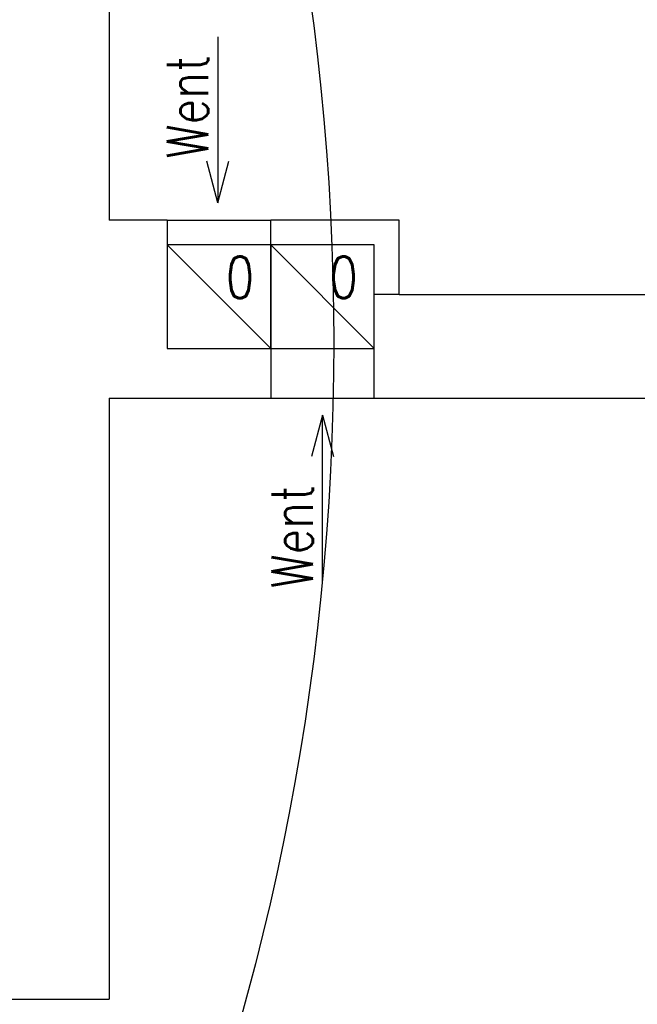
# Model space of a CAD drawing. Header units: millimetres. Extents: x 42924 to 92944, y -369470 to -179866.
# Tile 23 of 256: x 46041 to 46190, y -181451 to -181213. Entities that reach past the tile are written whole.
import ezdxf

# ---------------------------------------------------------------- set-up
doc = ezdxf.new("R2010")
doc.units = ezdxf.units.MM
for name, color, linetype in [('!! 0_ Istn-sciany', 8, 'Continuous'), ('!! 0_ Istn-widok', 8, 'Continuous'), ('!! 0_Istn-went', 8, 'Continuous'), ('!! 1_PROJ Sciany', 8, 'Continuous')]:
    doc.layers.add(name, color=color, linetype=linetype)
doc.layers.add('E_SAP_ZASIĘG', color=150, linetype='Continuous', plot=False)
doc.styles.add('ARCHETYP', font='romans.shx', dxfattribs={"height": 15})

msp = doc.modelspace()

# ---------------------------------------------------------------- linework, layer by layer
at = {"layer": '!! 0_ Istn-sciany'}
for points in [[(46062.12722, -181004.72377), (46062.12722, -181261.72377)], [(46076.12722, -181261.72377), (46062.12722, -181261.72377)], [(46076.12722, -181261.72377), (46076.12722, -181292.72377)], [(46126.12722, -181261.72377), (46101.12722, -181261.72377)], [(46101.12722, -181267.72377), (46101.12722, -181261.72377)], [(46132.12722, -181261.72377), (46126.12722, -181261.72377)], [(46132.12722, -181279.72377), (46132.12722, -181261.72377)], [(46126.12722, -181267.72377), (46101.12722, -181267.72377)], [(46126.12722, -181304.72377), (46126.12722, -181267.72377)], [(46132.12722, -181279.72377), (46813.12722, -181279.72377)], [(46076.12722, -181292.72377), (46101.12722, -181292.72377)], [(46101.12722, -181292.72377), (46101.12722, -181304.72377)], [(46062.12722, -181304.72377), (46101.12722, -181304.72377)], [(46062.12722, -181304.72377), (46062.12722, -181443.72377)], [(46126.12722, -181304.72377), (46338.12722, -181304.72377)], [(45579.63381, -181449.72377), (46062.12722, -181449.72377)]]:
    msp.add_lwpolyline(points, dxfattribs=at)
at = {"layer": '!! 0_ Istn-widok'}
msp.add_lwpolyline([(46132.12722, -181279.72377), (46126.12722, -181279.72377)], dxfattribs=at)
at = {"layer": '!! 0_Istn-went'}
for points in [[(46088.37979, -181217.50075), (46088.37979, -181257.54728)], [(46088.37979, -181257.54728), (46085.7003, -181247.54728)], [(46088.37979, -181257.54728), (46091.05928, -181247.54728)], [(46076.12722, -181261.72377), (46101.12722, -181261.72377)], [(46076.12722, -181267.72377), (46101.12722, -181292.72377)], [(46101.12722, -181267.72377), (46126.12722, -181292.72377)], [(46101.12722, -181304.72377), (46126.12722, -181304.72377)], [(46113.62722, -181308.7757), (46110.94773, -181318.7757)], [(46113.62722, -181348.82223), (46113.62722, -181308.7757)], [(46113.62722, -181308.7757), (46116.30671, -181318.7757)]]:
    msp.add_lwpolyline(points, dxfattribs=at)
for points in [[(46076.12722, -181292.72377), (46101.12722, -181292.72377), (46101.12722, -181267.72377), (46076.12722, -181267.72377)], [(46101.12722, -181292.72377), (46126.12722, -181292.72377), (46126.12722, -181267.72377), (46101.12722, -181267.72377)]]:
    msp.add_lwpolyline(points, close=True, dxfattribs=at)
at = {"layer": '!! 1_PROJ Sciany'}
msp.add_lwpolyline([(46062.12722, -181443.72377), (46062.12722, -181449.72377)], dxfattribs=at)
at = {"layer": 'E_SAP_ZASIĘG'}
for centre in [(45516.33676, -181291.23744), (46172.51188, -181498.06894)]:
    msp.add_circle(centre, 600, dxfattribs=at)

# ---------------------------------------------------------------- texts
at = {"layer": '!! 0_Istn-went', "style": 'ARCHETYP', "width": 0.8}
for s, rotation, p in [('Went', 90, (46086.04956, -181246.87753)), ('0', 0, (46090.28865, -181280.54624)), ('0', 0, (46115.28865, -181280.54624)), ('Went', 90, (46111.29699, -181350.60911))]:
    msp.add_text(s, height=10, rotation=rotation, dxfattribs=at).set_placement(p)

doc.saveas('drawing.dxf')
